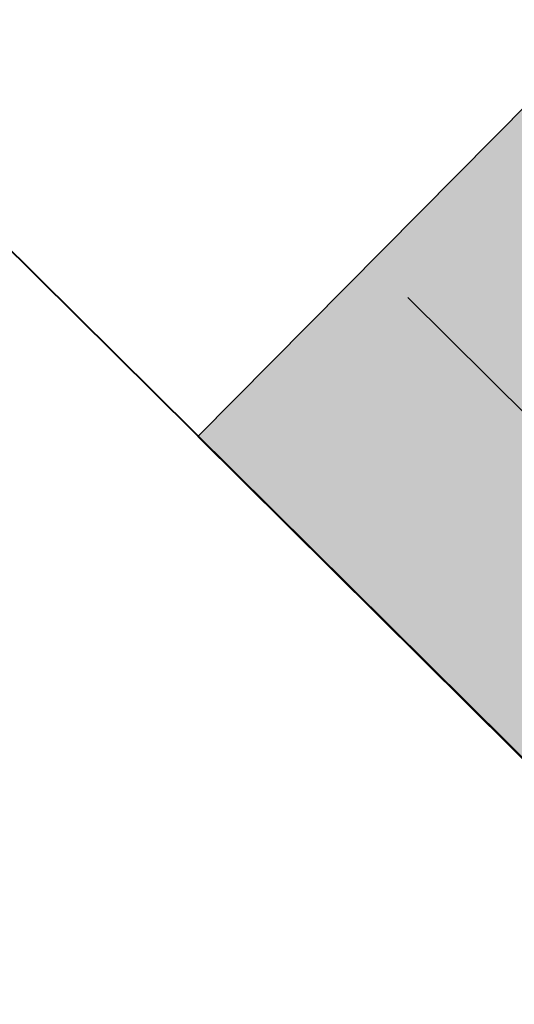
# Model space of a CAD drawing. Header units: millimetres. Extents: x 0 to 16721, y 217 to 10981.
# Tile 33 of 256: x 3586 to 3648, y 6485 to 6610. Entities that reach past the tile are written whole.
import ezdxf

# ---------------------------------------------------------------- set-up
doc = ezdxf.new("R2010")
doc.units = ezdxf.units.MM
doc.layers.add('PDF_PSS & TL', color=7, linetype='Continuous', true_color=0x7fffdf)
doc.layers.add('PDF_pss 1260', color=7, linetype='Continuous')

msp = doc.modelspace()

# ---------------------------------------------------------------- linework, layer by layer
at = {"layer": 'PDF_PSS & TL', "color": 1, "lineweight": 40}
msp.add_lwpolyline([(3305.77, 6856.9), (3520.58, 7074.31), (4287.44, 6313.57), (4073.93, 6094.46), (4280.03, 5927.99), (4391.01, 5959.57), (4512.13, 5917.47), (4722.79, 5999.73), (4726.16, 5845.47), (4359.57, 5803.63), (3979.19, 5760.48), (3946.05, 5956.32), (3935.4, 6019.09), (3928.12, 6061.97), (3915.9, 6134.36), (3903.56, 6207), (3891.86, 6275.1), (3840.14, 6326.82)], close=True, dxfattribs=at)
at = {"layer": 'PDF_PSS & TL', "color": 5, "transparency": 33554559}
for points in [[(3822.75, 6773.73), (4041.46, 6556.97), (3608.06, 6556.97)], [(3608.05, 6556.96), (3673.42, 6491.98), (4106.95, 6491.98)], [(3608.05, 6556.96), (4041.45, 6556.96), (4106.95, 6491.98)]]:
    msp.add_solid(points, dxfattribs=at)
at = {"layer": 'PDF_pss 1260', "lineweight": 25}
for points in [[(3608.05, 6556.96), (3823, 6773.98), (4106.95, 6491.98), (3892, 6275.48)], [(3608.05, 6556.96), (3822.74, 6773.72), (4106.95, 6491.98), (3891.87, 6275.09)]]:
    msp.add_lwpolyline(points, close=True, dxfattribs=at)
msp.add_lwpolyline([(3634.57, 6574.5), (3747.76, 6462.22), (3939.57, 6655.59)], dxfattribs=at)

doc.saveas('drawing.dxf')
